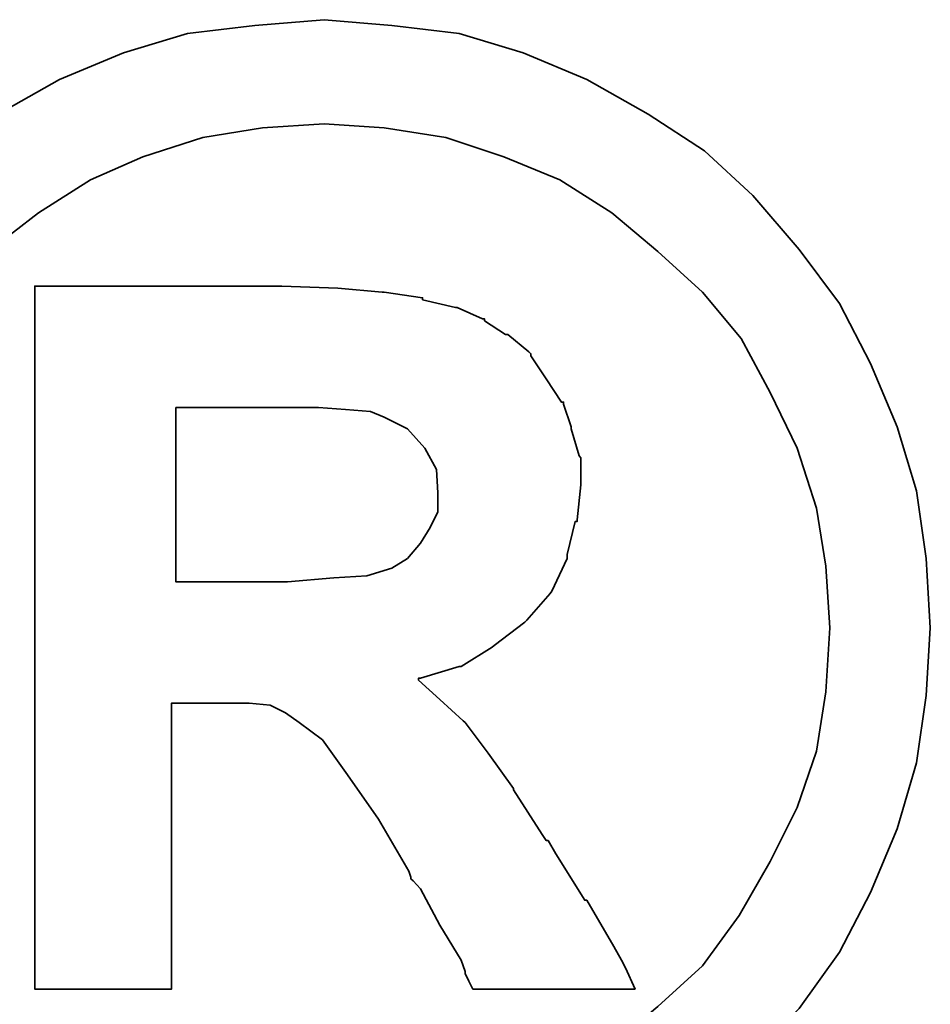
# Model space of a CAD drawing. Header units: millimetres. Extents: x -69 to 194, y -78 to 100.
# Tile 14 of 42: x 117.928 to 118.243, y 3.3 to 3.639. Entities that reach past the tile are written whole.
import ezdxf

# ---------------------------------------------------------------- set-up
doc = ezdxf.new("R2010")
doc.units = ezdxf.units.MM
doc.layers.add('DIM', color=4, linetype='Continuous')
doc.layers.add('layer 1', color=7, linetype='Continuous')

# ---------------------------------------------------------------- blocks, each defined once
blk = doc.blocks.new('TBI MOTION logo(完整正式版)')
at = {"layer": 'layer 1', "color": 22, "lineweight": 35}
for points, knots in [([(-91.89366, 20.43624), (-91.89366, 20.43624), (-91.91351, 20.77862), (-91.91351, 20.77862), (-91.91351, 20.77862), (-91.91351, 20.77862), (-91.96114, 21.11206), (-91.96114, 21.11206), (-91.96114, 21.11206), (-91.96114, 21.11206), (-92.05641, 21.42764), (-92.05641, 21.42764), (-92.05641, 21.42764), (-92.05641, 21.42764), (-92.18939, 21.74124), (-92.18939, 21.74124), (-92.18939, 21.74124), (-92.18939, 21.74124), (-92.34222, 22.03697), (-92.34222, 22.03697), (-92.34222, 22.03697), (-92.34222, 22.03697), (-92.5407, 22.30294), (-92.5407, 22.30294), (-92.5407, 22.30294), (-92.5407, 22.30294), (-92.76895, 22.5689), (-92.76895, 22.5689), (-92.76895, 22.5689), (-92.76895, 22.5689), (-93.00713, 22.78921), (-93.00713, 22.78921), (-93.00713, 22.78921), (-93.00713, 22.78921), (-93.285, 22.96982), (-93.285, 22.96982), (-93.285, 22.96982), (-93.285, 22.96982), (-93.58867, 23.14051), (-93.58867, 23.14051), (-93.58867, 23.14051), (-93.58867, 23.14051), (-93.90227, 23.2735), (-93.90227, 23.2735), (-93.90227, 23.2735), (-93.90227, 23.2735), (-94.21785, 23.36877), (-94.21785, 23.36877), (-94.21785, 23.36877), (-94.21785, 23.36877), (-94.55129, 23.40846), (-94.55129, 23.40846), (-94.55129, 23.40846), (-94.55129, 23.40846), (-94.88474, 23.43625), (-94.88474, 23.43625), (-94.88474, 23.43625), (-94.88474, 23.43625), (-95.22612, 23.40846), (-95.22612, 23.40846), (-95.22612, 23.40846), (-95.22612, 23.40846), (-95.55956, 23.36877), (-95.55956, 23.36877), (-95.55956, 23.36877), (-95.55956, 23.36877), (-95.87515, 23.2735), (-95.87515, 23.2735), (-95.87515, 23.2735), (-95.87515, 23.2735), (-96.18973, 23.14051), (-96.18973, 23.14051), (-96.18973, 23.14051), (-96.18973, 23.14051), (-96.4944, 22.96982), (-96.4944, 22.96982), (-96.4944, 22.96982), (-96.4944, 22.96982), (-96.77028, 22.78921), (-96.77028, 22.78921), (-96.77028, 22.78921), (-96.77028, 22.78921), (-97.00846, 22.5689), (-97.00846, 22.5689), (-97.00846, 22.5689), (-97.00846, 22.5689), (-97.23671, 22.30294), (-97.23671, 22.30294), (-97.23671, 22.30294), (-97.23671, 22.30294), (-97.43618, 22.03697), (-97.43618, 22.03697), (-97.43618, 22.03697), (-97.43618, 22.03697), (-97.58901, 21.74124), (-97.58901, 21.74124), (-97.58901, 21.74124), (-97.58901, 21.74124), (-97.72298, 21.42764), (-97.72298, 21.42764), (-97.72298, 21.42764), (-97.72298, 21.42764), (-97.81825, 21.11206), (-97.81825, 21.11206), (-97.81825, 21.11206), (-97.81825, 21.11206), (-97.86589, 20.77862), (-97.86589, 20.77862), (-97.86589, 20.77862), (-97.86589, 20.77862), (-97.88375, 20.43624), (-97.88375, 20.43624), (-97.88375, 20.43624), (-97.88375, 20.43624), (-97.86589, 20.1028), (-97.86589, 20.1028), (-97.86589, 20.1028), (-97.86589, 20.1028), (-97.81825, 19.77035), (-97.81825, 19.77035), (-97.81825, 19.77035), (-97.81825, 19.77035), (-97.72298, 19.44583), (-97.72298, 19.44583), (-97.72298, 19.44583), (-97.72298, 19.44583), (-97.58901, 19.13224), (-97.58901, 19.13224), (-97.58901, 19.13224), (-97.58901, 19.13224), (-97.43618, 18.83749), (-97.43618, 18.83749), (-97.43618, 18.83749), (-97.43618, 18.83749), (-97.23671, 18.55963), (-97.23671, 18.55963), (-97.23671, 18.55963), (-97.23671, 18.55963), (-97.00846, 18.32145), (-97.00846, 18.32145), (-97.00846, 18.32145), (-97.00846, 18.32145), (-96.77028, 18.0932), (-96.77028, 18.0932), (-96.77028, 18.0932), (-96.77028, 18.0932), (-96.4944, 17.88381), (-96.4944, 17.88381), (-96.4944, 17.88381), (-96.4944, 17.88381), (-96.18973, 17.72205), (-96.18973, 17.72205), (-96.18973, 17.72205), (-96.18973, 17.72205), (-95.87515, 17.58906), (-95.87515, 17.58906), (-95.87515, 17.58906), (-95.87515, 17.58906), (-95.55956, 17.4938), (-95.55956, 17.4938), (-95.55956, 17.4938), (-95.55956, 17.4938), (-95.22612, 17.44616), (-95.22612, 17.44616), (-95.22612, 17.44616), (-95.22612, 17.44616), (-94.88474, 17.42631), (-94.88474, 17.42631), (-94.88474, 17.42631), (-94.88474, 17.42631), (-94.55129, 17.44616), (-94.55129, 17.44616), (-94.55129, 17.44616), (-94.55129, 17.44616), (-94.21785, 17.4938), (-94.21785, 17.4938), (-94.21785, 17.4938), (-94.21785, 17.4938), (-93.90227, 17.58906), (-93.90227, 17.58906), (-93.90227, 17.58906), (-93.90227, 17.58906), (-93.58867, 17.72205), (-93.58867, 17.72205), (-93.58867, 17.72205), (-93.58867, 17.72205), (-93.285, 17.88381), (-93.285, 17.88381), (-93.285, 17.88381), (-93.285, 17.88381), (-93.00713, 18.0932), (-93.00713, 18.0932), (-93.00713, 18.0932), (-93.00713, 18.0932), (-92.76895, 18.32145), (-92.76895, 18.32145), (-92.76895, 18.32145), (-92.76895, 18.32145), (-92.5407, 18.55963), (-92.5407, 18.55963), (-92.5407, 18.55963), (-92.5407, 18.55963), (-92.34222, 18.83749), (-92.34222, 18.83749), (-92.34222, 18.83749), (-92.34222, 18.83749), (-92.18939, 19.13224), (-92.18939, 19.13224), (-92.18939, 19.13224), (-92.18939, 19.13224), (-92.05641, 19.44583), (-92.05641, 19.44583), (-92.05641, 19.44583), (-92.05641, 19.44583), (-91.96114, 19.77035), (-91.96114, 19.77035), (-91.96114, 19.77035), (-91.96114, 19.77035), (-91.91351, 20.1028), (-91.91351, 20.1028), (-91.91351, 20.1028), (-91.91351, 20.1028), (-91.89366, 20.43624), (-91.89366, 20.43624)], [0, 0, 0, 0, 0.0178571, 0.0178571, 0.0178571, 0.0178571, 0.0357143, 0.0357143, 0.0357143, 0.0357143, 0.0535714, 0.0535714, 0.0535714, 0.0535714, 0.0714286, 0.0714286, 0.0714286, 0.0714286, 0.0892857, 0.0892857, 0.0892857, 0.0892857, 0.1071429, 0.1071429, 0.1071429, 0.1071429, 0.125, 0.125, 0.125, 0.125, 0.1428571, 0.1428571, 0.1428571, 0.1428571, 0.1607143, 0.1607143, 0.1607143, 0.1607143, 0.1785714, 0.1785714, 0.1785714, 0.1785714, 0.1964286, 0.1964286, 0.1964286, 0.1964286, 0.2142857, 0.2142857, 0.2142857, 0.2142857, 0.2321429, 0.2321429, 0.2321429, 0.2321429, 0.25, 0.25, 0.25, 0.25, 0.2678571, 0.2678571, 0.2678571, 0.2678571, 0.2857143, 0.2857143, 0.2857143, 0.2857143, 0.3035714, 0.3035714, 0.3035714, 0.3035714, 0.3214286, 0.3214286, 0.3214286, 0.3214286, 0.3392857, 0.3392857, 0.3392857, 0.3392857, 0.3571429, 0.3571429, 0.3571429, 0.3571429, 0.375, 0.375, 0.375, 0.375, 0.3928571, 0.3928571, 0.3928571, 0.3928571, 0.4107143, 0.4107143, 0.4107143, 0.4107143, 0.4285714, 0.4285714, 0.4285714, 0.4285714, 0.4464286, 0.4464286, 0.4464286, 0.4464286, 0.4642857, 0.4642857, 0.4642857, 0.4642857, 0.4821429, 0.4821429, 0.4821429, 0.4821429, 0.5, 0.5, 0.5, 0.5, 0.5178571, 0.5178571, 0.5178571, 0.5178571, 0.5357143, 0.5357143, 0.5357143, 0.5357143, 0.5535714, 0.5535714, 0.5535714, 0.5535714, 0.5714286, 0.5714286, 0.5714286, 0.5714286, 0.5892857, 0.5892857, 0.5892857, 0.5892857, 0.6071429, 0.6071429, 0.6071429, 0.6071429, 0.625, 0.625, 0.625, 0.625, 0.6428571, 0.6428571, 0.6428571, 0.6428571, 0.6607143, 0.6607143, 0.6607143, 0.6607143, 0.6785714, 0.6785714, 0.6785714, 0.6785714, 0.6964286, 0.6964286, 0.6964286, 0.6964286, 0.7142857, 0.7142857, 0.7142857, 0.7142857, 0.7321429, 0.7321429, 0.7321429, 0.7321429, 0.75, 0.75, 0.75, 0.75, 0.7678571, 0.7678571, 0.7678571, 0.7678571, 0.7857143, 0.7857143, 0.7857143, 0.7857143, 0.8035714, 0.8035714, 0.8035714, 0.8035714, 0.8214286, 0.8214286, 0.8214286, 0.8214286, 0.8392857, 0.8392857, 0.8392857, 0.8392857, 0.8571429, 0.8571429, 0.8571429, 0.8571429, 0.875, 0.875, 0.875, 0.875, 0.8928571, 0.8928571, 0.8928571, 0.8928571, 0.9107143, 0.9107143, 0.9107143, 0.9107143, 0.9285714, 0.9285714, 0.9285714, 0.9285714, 0.9464286, 0.9464286, 0.9464286, 0.9464286, 0.9642857, 0.9642857, 0.9642857, 0.9642857, 0.9821429, 0.9821429, 0.9821429, 0.9821429, 1, 1, 1, 1]), ([(-92.38986, 20.43624), (-92.38986, 20.43624), (-92.40871, 20.74091), (-92.40871, 20.74091), (-92.40871, 20.74091), (-92.40871, 20.74091), (-92.45536, 21.02672), (-92.45536, 21.02672), (-92.45536, 21.02672), (-92.45536, 21.02672), (-92.55063, 21.32245), (-92.55063, 21.32245), (-92.55063, 21.32245), (-92.55063, 21.32245), (-92.68361, 21.59833), (-92.68361, 21.59833), (-92.68361, 21.59833), (-92.68361, 21.59833), (-92.82651, 21.86429), (-92.82651, 21.86429), (-92.82651, 21.86429), (-92.82651, 21.86429), (-93.01705, 22.09255), (-93.01705, 22.09255), (-93.01705, 22.09255), (-93.01705, 22.09255), (-93.23736, 22.29301), (-93.23736, 22.29301), (-93.23736, 22.29301), (-93.23736, 22.29301), (-93.46561, 22.48355), (-93.46561, 22.48355), (-93.46561, 22.48355), (-93.46561, 22.48355), (-93.72165, 22.6463), (-93.72165, 22.6463), (-93.72165, 22.6463), (-93.72165, 22.6463), (-93.99754, 22.75944), (-93.99754, 22.75944), (-93.99754, 22.75944), (-93.99754, 22.75944), (-94.28335, 22.85471), (-94.28335, 22.85471), (-94.28335, 22.85471), (-94.28335, 22.85471), (-94.589, 22.90234), (-94.589, 22.90234), (-94.589, 22.90234), (-94.589, 22.90234), (-94.88474, 22.92219), (-94.88474, 22.92219), (-94.88474, 22.92219), (-94.88474, 22.92219), (-95.1894, 22.90234), (-95.1894, 22.90234), (-95.1894, 22.90234), (-95.1894, 22.90234), (-95.48315, 22.85471), (-95.48315, 22.85471), (-95.48315, 22.85471), (-95.48315, 22.85471), (-95.77988, 22.75944), (-95.77988, 22.75944), (-95.77988, 22.75944), (-95.77988, 22.75944), (-96.03691, 22.6463), (-96.03691, 22.6463), (-96.03691, 22.6463), (-96.03691, 22.6463), (-96.29394, 22.48355), (-96.29394, 22.48355), (-96.29394, 22.48355), (-96.29394, 22.48355), (-96.54203, 22.29301), (-96.54203, 22.29301), (-96.54203, 22.29301), (-96.54203, 22.29301), (-96.75937, 22.09255), (-96.75937, 22.09255), (-96.75937, 22.09255), (-96.75937, 22.09255), (-96.9509, 21.86429), (-96.9509, 21.86429), (-96.9509, 21.86429), (-96.9509, 21.86429), (-97.0938, 21.59833), (-97.0938, 21.59833), (-97.0938, 21.59833), (-97.0938, 21.59833), (-97.21686, 21.32245), (-97.21686, 21.32245), (-97.21686, 21.32245), (-97.21686, 21.32245), (-97.32206, 21.02672), (-97.32206, 21.02672), (-97.32206, 21.02672), (-97.32206, 21.02672), (-97.36076, 20.74091), (-97.36076, 20.74091), (-97.36076, 20.74091), (-97.36076, 20.74091), (-97.37961, 20.43624), (-97.37961, 20.43624), (-97.37961, 20.43624), (-97.37961, 20.43624), (-97.36076, 20.12165), (-97.36076, 20.12165), (-97.36076, 20.12165), (-97.36076, 20.12165), (-97.32206, 19.82791), (-97.32206, 19.82791), (-97.32206, 19.82791), (-97.32206, 19.82791), (-97.21686, 19.55102), (-97.21686, 19.55102), (-97.21686, 19.55102), (-97.21686, 19.55102), (-97.0938, 19.28407), (-97.0938, 19.28407), (-97.0938, 19.28407), (-97.0938, 19.28407), (-96.94098, 19.01811), (-96.94098, 19.01811), (-96.94098, 19.01811), (-96.94098, 19.01811), (-96.75937, 18.77001), (-96.75937, 18.77001), (-96.75937, 18.77001), (-96.75937, 18.77001), (-96.54203, 18.56955), (-96.54203, 18.56955), (-96.54203, 18.56955), (-96.54203, 18.56955), (-96.29394, 18.37901), (-96.29394, 18.37901), (-96.29394, 18.37901), (-96.29394, 18.37901), (-96.03691, 18.21725), (-96.03691, 18.21725), (-96.03691, 18.21725), (-96.03691, 18.21725), (-95.77988, 18.10412), (-95.77988, 18.10412), (-95.77988, 18.10412), (-95.77988, 18.10412), (-95.48315, 18.00786), (-95.48315, 18.00786), (-95.48315, 18.00786), (-95.48315, 18.00786), (-95.1894, 17.96022), (-95.1894, 17.96022), (-95.1894, 17.96022), (-95.1894, 17.96022), (-94.88474, 17.94137), (-94.88474, 17.94137), (-94.88474, 17.94137), (-94.88474, 17.94137), (-94.589, 17.96022), (-94.589, 17.96022), (-94.589, 17.96022), (-94.589, 17.96022), (-94.28335, 18.00786), (-94.28335, 18.00786), (-94.28335, 18.00786), (-94.28335, 18.00786), (-93.99754, 18.10412), (-93.99754, 18.10412), (-93.99754, 18.10412), (-93.99754, 18.10412), (-93.72165, 18.21725), (-93.72165, 18.21725), (-93.72165, 18.21725), (-93.72165, 18.21725), (-93.46561, 18.37901), (-93.46561, 18.37901), (-93.46561, 18.37901), (-93.46561, 18.37901), (-93.23736, 18.56955), (-93.23736, 18.56955), (-93.23736, 18.56955), (-93.23736, 18.56955), (-93.01705, 18.77001), (-93.01705, 18.77001), (-93.01705, 18.77001), (-93.01705, 18.77001), (-92.83644, 19.01811), (-92.83644, 19.01811), (-92.83644, 19.01811), (-92.83644, 19.01811), (-92.68361, 19.28407), (-92.68361, 19.28407), (-92.68361, 19.28407), (-92.68361, 19.28407), (-92.55063, 19.55102), (-92.55063, 19.55102), (-92.55063, 19.55102), (-92.55063, 19.55102), (-92.45536, 19.82791), (-92.45536, 19.82791), (-92.45536, 19.82791), (-92.45536, 19.82791), (-92.40871, 20.12165), (-92.40871, 20.12165), (-92.40871, 20.12165), (-92.40871, 20.12165), (-92.38986, 20.43624), (-92.38986, 20.43624)], [0, 0, 0, 0, 0.0192308, 0.0192308, 0.0192308, 0.0192308, 0.0384615, 0.0384615, 0.0384615, 0.0384615, 0.0576923, 0.0576923, 0.0576923, 0.0576923, 0.0769231, 0.0769231, 0.0769231, 0.0769231, 0.0961538, 0.0961538, 0.0961538, 0.0961538, 0.1153846, 0.1153846, 0.1153846, 0.1153846, 0.1346154, 0.1346154, 0.1346154, 0.1346154, 0.1538462, 0.1538462, 0.1538462, 0.1538462, 0.1730769, 0.1730769, 0.1730769, 0.1730769, 0.1923077, 0.1923077, 0.1923077, 0.1923077, 0.2115385, 0.2115385, 0.2115385, 0.2115385, 0.2307692, 0.2307692, 0.2307692, 0.2307692, 0.25, 0.25, 0.25, 0.25, 0.2692308, 0.2692308, 0.2692308, 0.2692308, 0.2884615, 0.2884615, 0.2884615, 0.2884615, 0.3076923, 0.3076923, 0.3076923, 0.3076923, 0.3269231, 0.3269231, 0.3269231, 0.3269231, 0.3461538, 0.3461538, 0.3461538, 0.3461538, 0.3653846, 0.3653846, 0.3653846, 0.3653846, 0.3846154, 0.3846154, 0.3846154, 0.3846154, 0.4038462, 0.4038462, 0.4038462, 0.4038462, 0.4230769, 0.4230769, 0.4230769, 0.4230769, 0.4423077, 0.4423077, 0.4423077, 0.4423077, 0.4615385, 0.4615385, 0.4615385, 0.4615385, 0.4807692, 0.4807692, 0.4807692, 0.4807692, 0.5, 0.5, 0.5, 0.5, 0.5192308, 0.5192308, 0.5192308, 0.5192308, 0.5384615, 0.5384615, 0.5384615, 0.5384615, 0.5576923, 0.5576923, 0.5576923, 0.5576923, 0.5769231, 0.5769231, 0.5769231, 0.5769231, 0.5961538, 0.5961538, 0.5961538, 0.5961538, 0.6153846, 0.6153846, 0.6153846, 0.6153846, 0.6346154, 0.6346154, 0.6346154, 0.6346154, 0.6538462, 0.6538462, 0.6538462, 0.6538462, 0.6730769, 0.6730769, 0.6730769, 0.6730769, 0.6923077, 0.6923077, 0.6923077, 0.6923077, 0.7115385, 0.7115385, 0.7115385, 0.7115385, 0.7307692, 0.7307692, 0.7307692, 0.7307692, 0.75, 0.75, 0.75, 0.75, 0.7692308, 0.7692308, 0.7692308, 0.7692308, 0.7884615, 0.7884615, 0.7884615, 0.7884615, 0.8076923, 0.8076923, 0.8076923, 0.8076923, 0.8269231, 0.8269231, 0.8269231, 0.8269231, 0.8461538, 0.8461538, 0.8461538, 0.8461538, 0.8653846, 0.8653846, 0.8653846, 0.8653846, 0.8846154, 0.8846154, 0.8846154, 0.8846154, 0.9038462, 0.9038462, 0.9038462, 0.9038462, 0.9230769, 0.9230769, 0.9230769, 0.9230769, 0.9423077, 0.9423077, 0.9423077, 0.9423077, 0.9615385, 0.9615385, 0.9615385, 0.9615385, 0.9807692, 0.9807692, 0.9807692, 0.9807692, 1, 1, 1, 1]), ([(-96.31279, 18.7323), (-96.31279, 18.7323), (-96.31279, 18.77001), (-96.31279, 18.77001), (-96.31279, 18.77001), (-96.31279, 18.77001), (-96.31279, 18.87422), (-96.31279, 18.87422), (-96.31279, 18.87422), (-96.31279, 18.87422), (-96.31279, 19.04689), (-96.31279, 19.04689), (-96.31279, 19.04689), (-96.31279, 19.04689), (-96.31279, 19.25529), (-96.31279, 19.25529), (-96.31279, 19.25529), (-96.31279, 19.25529), (-96.31279, 19.5024), (-96.31279, 19.5024), (-96.31279, 19.5024), (-96.31279, 19.5024), (-96.31279, 19.77035), (-96.31279, 19.77035), (-96.31279, 19.77035), (-96.31279, 19.77035), (-96.31279, 20.37868), (-96.31279, 20.37868), (-96.31279, 20.37868), (-96.31279, 20.37868), (-96.31279, 20.98801), (-96.31279, 20.98801), (-96.31279, 20.98801), (-96.31279, 20.98801), (-96.31279, 21.27482), (-96.31279, 21.27482), (-96.31279, 21.27482), (-96.31279, 21.27482), (-96.31279, 21.52291), (-96.31279, 21.52291), (-96.31279, 21.52291), (-96.31279, 21.52291), (-96.31279, 21.75017), (-96.31279, 21.75017), (-96.31279, 21.75017), (-96.31279, 21.75017), (-96.31279, 21.90399), (-96.31279, 21.90399), (-96.31279, 21.90399), (-96.31279, 21.90399), (-96.31279, 22.0072), (-96.31279, 22.0072), (-96.31279, 22.0072), (-96.31279, 22.0072), (-96.31279, 22.04689), (-96.31279, 22.04689), (-96.31279, 22.04689), (-96.31279, 22.04689), (-96.31279, 22.12232), (-96.31279, 22.12232), (-96.31279, 22.12232), (-96.31279, 22.12232), (-96.2463, 22.12232), (-96.2463, 22.12232), (-96.2463, 22.12232), (-96.2463, 22.12232), (-96.22645, 22.12232), (-96.22645, 22.12232), (-96.22645, 22.12232), (-96.22645, 22.12232), (-96.18973, 22.12232), (-96.18973, 22.12232), (-96.18973, 22.12232), (-96.18973, 22.12232), (-96.05576, 22.12232), (-96.05576, 22.12232), (-96.05576, 22.12232), (-96.05576, 22.12232), (-95.87515, 22.12232), (-95.87515, 22.12232), (-95.87515, 22.12232), (-95.87515, 22.12232), (-95.66476, 22.12232), (-95.66476, 22.12232), (-95.66476, 22.12232), (-95.66476, 22.12232), (-95.44643, 22.12232), (-95.44643, 22.12232), (-95.44643, 22.12232), (-95.44643, 22.12232), (-95.27375, 22.12232), (-95.27375, 22.12232), (-95.27375, 22.12232), (-95.27375, 22.12232), (-95.15963, 22.12232), (-95.15963, 22.12232), (-95.15963, 22.12232), (-95.15963, 22.12232), (-95.12291, 22.12232), (-95.12291, 22.12232), (-95.12291, 22.12232), (-95.12291, 22.12232), (-95.10306, 22.12232), (-95.10306, 22.12232), (-95.10306, 22.12232), (-95.10306, 22.12232), (-95.09314, 22.12232), (-95.09314, 22.12232), (-95.09314, 22.12232), (-95.09314, 22.12232), (-94.81725, 22.1124), (-94.81725, 22.1124), (-94.81725, 22.1124), (-94.81725, 22.1124), (-94.59893, 22.09255), (-94.59893, 22.09255), (-94.59893, 22.09255), (-94.59893, 22.09255), (-94.589, 22.09255), (-94.589, 22.09255), (-94.589, 22.09255), (-94.589, 22.09255), (-94.39846, 22.06476), (-94.39846, 22.06476), (-94.39846, 22.06476), (-94.39846, 22.06476), (-94.39846, 22.05483), (-94.39846, 22.05483), (-94.39846, 22.05483), (-94.39846, 22.05483), (-94.23571, 22.01713), (-94.23571, 22.01713), (-94.23571, 22.01713), (-94.23571, 22.01713), (-94.22777, 22.01713), (-94.22777, 22.01713), (-94.22777, 22.01713), (-94.22777, 22.01713), (-94.10273, 21.96056), (-94.10273, 21.96056), (-94.10273, 21.96056), (-94.10273, 21.96056), (-94.09281, 21.96056), (-94.09281, 21.96056), (-94.09281, 21.96056), (-94.09281, 21.96056), (-94.09281, 21.95162), (-94.09281, 21.95162), (-94.09281, 21.95162), (-94.09281, 21.95162), (-93.9896, 21.88415), (-93.9896, 21.88415), (-93.9896, 21.88415), (-93.9896, 21.88415), (-93.97868, 21.88415), (-93.97868, 21.88415), (-93.97868, 21.88415), (-93.97868, 21.88415), (-93.87448, 21.79781), (-93.87448, 21.79781), (-93.87448, 21.79781), (-93.87448, 21.79781), (-93.86456, 21.78888), (-93.86456, 21.78888), (-93.86456, 21.78888), (-93.86456, 21.78888), (-93.86456, 21.77895), (-93.86456, 21.77895), (-93.86456, 21.77895), (-93.86456, 21.77895), (-93.78913, 21.66483), (-93.78913, 21.66483), (-93.78913, 21.66483), (-93.78913, 21.66483), (-93.71371, 21.5507), (-93.71371, 21.5507), (-93.71371, 21.5507), (-93.71371, 21.5507), (-93.7028, 21.5507), (-93.7028, 21.5507), (-93.7028, 21.5507), (-93.7028, 21.5507), (-93.7028, 21.54078), (-93.7028, 21.54078), (-93.7028, 21.54078), (-93.7028, 21.54078), (-93.66608, 21.42764), (-93.66608, 21.42764), (-93.66608, 21.42764), (-93.66608, 21.42764), (-93.66608, 21.41772), (-93.66608, 21.41772), (-93.66608, 21.41772), (-93.66608, 21.41772), (-93.62638, 21.28474), (-93.62638, 21.28474), (-93.62638, 21.28474), (-93.62638, 21.28474), (-93.61844, 21.27482), (-93.61844, 21.27482), (-93.61844, 21.27482), (-93.61844, 21.27482), (-93.61844, 21.14977), (-93.61844, 21.14977), (-93.61844, 21.14977), (-93.61844, 21.14977), (-93.61844, 21.14183), (-93.61844, 21.14183), (-93.61844, 21.14183), (-93.61844, 21.14183), (-93.6363, 20.96915), (-93.6363, 20.96915), (-93.6363, 20.96915), (-93.6363, 20.96915), (-93.6363, 20.96122), (-93.6363, 20.96122), (-93.6363, 20.96122), (-93.6363, 20.96122), (-93.64623, 20.96122), (-93.64623, 20.96122), (-93.64623, 20.96122), (-93.64623, 20.96122), (-93.68493, 20.79847), (-93.68493, 20.79847), (-93.68493, 20.79847), (-93.68493, 20.79847), (-93.68493, 20.78854), (-93.68493, 20.78854), (-93.68493, 20.78854), (-93.68493, 20.78854), (-93.68493, 20.77862), (-93.68493, 20.77862), (-93.68493, 20.77862), (-93.68493, 20.77862), (-93.76135, 20.61785), (-93.76135, 20.61785), (-93.76135, 20.61785), (-93.76135, 20.61785), (-93.76929, 20.60693), (-93.76929, 20.60693), (-93.76929, 20.60693), (-93.76929, 20.60693), (-93.8844, 20.47495), (-93.8844, 20.47495), (-93.8844, 20.47495), (-93.8844, 20.47495), (-93.89433, 20.46502), (-93.89433, 20.46502), (-93.89433, 20.46502), (-93.89433, 20.46502), (-94.04517, 20.34991), (-94.04517, 20.34991), (-94.04517, 20.34991), (-94.04517, 20.34991), (-94.05509, 20.34197), (-94.05509, 20.34197), (-94.05509, 20.34197), (-94.05509, 20.34197), (-94.20792, 20.2467), (-94.20792, 20.2467), (-94.20792, 20.2467), (-94.20792, 20.2467), (-94.21785, 20.2467), (-94.21785, 20.2467), (-94.21785, 20.2467), (-94.21785, 20.2467), (-94.40839, 20.18913), (-94.40839, 20.18913), (-94.40839, 20.18913), (-94.40839, 20.18913), (-94.41831, 20.18913), (-94.41831, 20.18913), (-94.41831, 20.18913), (-94.41831, 20.18913), (-94.41831, 20.17921), (-94.41831, 20.17921), (-94.41831, 20.17921), (-94.41831, 20.17921), (-94.31312, 20.08394), (-94.31312, 20.08394), (-94.31312, 20.08394), (-94.31312, 20.08394), (-94.198, 19.97875), (-94.198, 19.97875), (-94.198, 19.97875), (-94.198, 19.97875), (-94.18907, 19.97081), (-94.18907, 19.97081), (-94.18907, 19.97081), (-94.18907, 19.97081), (-94.07494, 19.81798), (-94.07494, 19.81798), (-94.07494, 19.81798), (-94.07494, 19.81798), (-93.9499, 19.6453), (-93.9499, 19.6453), (-93.9499, 19.6453), (-93.9499, 19.6453), (-93.9499, 19.63736), (-93.9499, 19.63736), (-93.9499, 19.63736), (-93.9499, 19.63736), (-93.80799, 19.41705), (-93.80799, 19.41705), (-93.80799, 19.41705), (-93.80799, 19.41705), (-93.78913, 19.38828), (-93.78913, 19.38828), (-93.78913, 19.38828), (-93.78913, 19.38828), (-93.77921, 19.38828), (-93.77921, 19.38828), (-93.77921, 19.38828), (-93.77921, 19.38828), (-93.7415, 19.32178), (-93.7415, 19.32178), (-93.7415, 19.32178), (-93.7415, 19.32178), (-93.59859, 19.09353), (-93.59859, 19.09353), (-93.59859, 19.09353), (-93.59859, 19.09353), (-93.58867, 19.09353), (-93.58867, 19.09353), (-93.58867, 19.09353), (-93.58867, 19.09353), (-93.45569, 18.86528), (-93.45569, 18.86528), (-93.45569, 18.86528), (-93.45569, 18.86528), (-93.41798, 18.7978), (-93.41798, 18.7978), (-93.41798, 18.7978), (-93.41798, 18.7978), (-93.39813, 18.76009), (-93.39813, 18.76009), (-93.39813, 18.76009), (-93.39813, 18.76009), (-93.3505, 18.6549), (-93.3505, 18.6549), (-93.3505, 18.6549), (-93.3505, 18.6549), (-93.45569, 18.6549), (-93.45569, 18.6549), (-93.45569, 18.6549), (-93.45569, 18.6549), (-93.47454, 18.6549), (-93.47454, 18.6549), (-93.47454, 18.6549), (-93.47454, 18.6549), (-93.56088, 18.6549), (-93.56088, 18.6549), (-93.56088, 18.6549), (-93.56088, 18.6549), (-93.78913, 18.6549), (-93.78913, 18.6549), (-93.78913, 18.6549), (-93.78913, 18.6549), (-94.01738, 18.6549), (-94.01738, 18.6549), (-94.01738, 18.6549), (-94.01738, 18.6549), (-94.09281, 18.6549), (-94.09281, 18.6549), (-94.09281, 18.6549), (-94.09281, 18.6549), (-94.11265, 18.6549), (-94.11265, 18.6549), (-94.11265, 18.6549), (-94.11265, 18.6549), (-94.15036, 18.6549), (-94.15036, 18.6549), (-94.15036, 18.6549), (-94.15036, 18.6549), (-94.17021, 18.69459), (-94.17021, 18.69459), (-94.17021, 18.69459), (-94.17021, 18.69459), (-94.18907, 18.7323), (-94.18907, 18.7323), (-94.18907, 18.7323), (-94.18907, 18.7323), (-94.18907, 18.74223), (-94.18907, 18.74223), (-94.18907, 18.74223), (-94.18907, 18.74223), (-94.20792, 18.7978), (-94.20792, 18.7978), (-94.20792, 18.7978), (-94.20792, 18.7978), (-94.31312, 18.97048), (-94.31312, 18.97048), (-94.31312, 18.97048), (-94.31312, 18.97048), (-94.40839, 19.1501), (-94.40839, 19.1501), (-94.40839, 19.1501), (-94.40839, 19.1501), (-94.4461, 19.1888), (-94.4461, 19.1888), (-94.4461, 19.1888), (-94.4461, 19.1888), (-94.45602, 19.19873), (-94.45602, 19.19873), (-94.45602, 19.19873), (-94.45602, 19.19873), (-94.45602, 19.20766), (-94.45602, 19.20766), (-94.45602, 19.20766), (-94.45602, 19.20766), (-94.46595, 19.23644), (-94.46595, 19.23644), (-94.46595, 19.23644), (-94.46595, 19.23644), (-94.61679, 19.49347), (-94.61679, 19.49347), (-94.61679, 19.49347), (-94.61679, 19.49347), (-94.76962, 19.7118), (-94.76962, 19.7118), (-94.76962, 19.7118), (-94.76962, 19.7118), (-94.89268, 19.88447), (-94.89268, 19.88447), (-94.89268, 19.88447), (-94.89268, 19.88447), (-95.00779, 19.97081), (-95.00779, 19.97081), (-95.00779, 19.97081), (-95.00779, 19.97081), (-95.07528, 20.01845), (-95.07528, 20.01845), (-95.07528, 20.01845), (-95.07528, 20.01845), (-95.1507, 20.05616), (-95.1507, 20.05616), (-95.1507, 20.05616), (-95.1507, 20.05616), (-95.2549, 20.06608), (-95.2549, 20.06608), (-95.2549, 20.06608), (-95.2549, 20.06608), (-95.38887, 20.06608), (-95.38887, 20.06608), (-95.38887, 20.06608), (-95.38887, 20.06608), (-95.40872, 20.06608), (-95.40872, 20.06608), (-95.40872, 20.06608), (-95.40872, 20.06608), (-95.42658, 20.06608), (-95.42658, 20.06608), (-95.42658, 20.06608), (-95.42658, 20.06608), (-95.5417, 20.06608), (-95.5417, 20.06608), (-95.5417, 20.06608), (-95.5417, 20.06608), (-95.63697, 20.06608), (-95.63697, 20.06608), (-95.63697, 20.06608), (-95.63697, 20.06608), (-95.63697, 19.99761), (-95.63697, 19.99761), (-95.63697, 19.99761), (-95.63697, 19.99761), (-95.63697, 19.92318), (-95.63697, 19.92318), (-95.63697, 19.92318), (-95.63697, 19.92318), (-95.63697, 19.69294), (-95.63697, 19.69294), (-95.63697, 19.69294), (-95.63697, 19.69294), (-95.63697, 19.44583), (-95.63697, 19.44583), (-95.63697, 19.44583), (-95.63697, 19.44583), (-95.63697, 19.17888), (-95.63697, 19.17888), (-95.63697, 19.17888), (-95.63697, 19.17888), (-95.63697, 18.96055), (-95.63697, 18.96055), (-95.63697, 18.96055), (-95.63697, 18.96055), (-95.63697, 18.87422), (-95.63697, 18.87422), (-95.63697, 18.87422), (-95.63697, 18.87422), (-95.63697, 18.80773), (-95.63697, 18.80773), (-95.63697, 18.80773), (-95.63697, 18.80773), (-95.63697, 18.75017), (-95.63697, 18.75017), (-95.63697, 18.75017), (-95.63697, 18.75017), (-95.63697, 18.7323), (-95.63697, 18.7323), (-95.63697, 18.7323), (-95.63697, 18.7323), (-95.63697, 18.6549), (-95.63697, 18.6549), (-95.63697, 18.6549), (-95.63697, 18.6549), (-95.70247, 18.6549), (-95.70247, 18.6549), (-95.70247, 18.6549), (-95.70247, 18.6549), (-95.72232, 18.6549), (-95.72232, 18.6549), (-95.72232, 18.6549), (-95.72232, 18.6549), (-95.77988, 18.6549), (-95.77988, 18.6549), (-95.77988, 18.6549), (-95.77988, 18.6549), (-95.97835, 18.6549), (-95.97835, 18.6549), (-95.97835, 18.6549), (-95.97835, 18.6549), (-96.15103, 18.6549), (-96.15103, 18.6549), (-96.15103, 18.6549), (-96.15103, 18.6549), (-96.2076, 18.6549), (-96.2076, 18.6549), (-96.2076, 18.6549), (-96.2076, 18.6549), (-96.2463, 18.6549), (-96.2463, 18.6549), (-96.2463, 18.6549), (-96.2463, 18.6549), (-96.31279, 18.6549), (-96.31279, 18.6549), (-96.31279, 18.6549), (-96.31279, 18.6549), (-96.31279, 18.7323), (-96.31279, 18.7323)], [0, 0, 0, 0, 0.0074074, 0.0074074, 0.0074074, 0.0074074, 0.0148148, 0.0148148, 0.0148148, 0.0148148, 0.0222222, 0.0222222, 0.0222222, 0.0222222, 0.0296296, 0.0296296, 0.0296296, 0.0296296, 0.037037, 0.037037, 0.037037, 0.037037, 0.0444444, 0.0444444, 0.0444444, 0.0444444, 0.0518519, 0.0518519, 0.0518519, 0.0518519, 0.0592593, 0.0592593, 0.0592593, 0.0592593, 0.0666667, 0.0666667, 0.0666667, 0.0666667, 0.0740741, 0.0740741, 0.0740741, 0.0740741, 0.0814815, 0.0814815, 0.0814815, 0.0814815, 0.0888889, 0.0888889, 0.0888889, 0.0888889, 0.0962963, 0.0962963, 0.0962963, 0.0962963, 0.1037037, 0.1037037, 0.1037037, 0.1037037, 0.1111111, 0.1111111, 0.1111111, 0.1111111, 0.1185185, 0.1185185, 0.1185185, 0.1185185, 0.1259259, 0.1259259, 0.1259259, 0.1259259, 0.1333333, 0.1333333, 0.1333333, 0.1333333, 0.1407407, 0.1407407, 0.1407407, 0.1407407, 0.1481481, 0.1481481, 0.1481481, 0.1481481, 0.1555556, 0.1555556, 0.1555556, 0.1555556, 0.162963, 0.162963, 0.162963, 0.162963, 0.1703704, 0.1703704, 0.1703704, 0.1703704, 0.1777778, 0.1777778, 0.1777778, 0.1777778, 0.1851852, 0.1851852, 0.1851852, 0.1851852, 0.1925926, 0.1925926, 0.1925926, 0.1925926, 0.2, 0.2, 0.2, 0.2, 0.2074074, 0.2074074, 0.2074074, 0.2074074, 0.2148148, 0.2148148, 0.2148148, 0.2148148, 0.2222222, 0.2222222, 0.2222222, 0.2222222, 0.2296296, 0.2296296, 0.2296296, 0.2296296, 0.237037, 0.237037, 0.237037, 0.237037, 0.2444444, 0.2444444, 0.2444444, 0.2444444, 0.2518519, 0.2518519, 0.2518519, 0.2518519, 0.2592593, 0.2592593, 0.2592593, 0.2592593, 0.2666667, 0.2666667, 0.2666667, 0.2666667, 0.2740741, 0.2740741, 0.2740741, 0.2740741, 0.2814815, 0.2814815, 0.2814815, 0.2814815, 0.2888889, 0.2888889, 0.2888889, 0.2888889, 0.2962963, 0.2962963, 0.2962963, 0.2962963, 0.3037037, 0.3037037, 0.3037037, 0.3037037, 0.3111111, 0.3111111, 0.3111111, 0.3111111, 0.3185185, 0.3185185, 0.3185185, 0.3185185, 0.3259259, 0.3259259, 0.3259259, 0.3259259, 0.3333333, 0.3333333, 0.3333333, 0.3333333, 0.3407407, 0.3407407, 0.3407407, 0.3407407, 0.3481481, 0.3481481, 0.3481481, 0.3481481, 0.3555556, 0.3555556, 0.3555556, 0.3555556, 0.362963, 0.362963, 0.362963, 0.362963, 0.3703704, 0.3703704, 0.3703704, 0.3703704, 0.3777778, 0.3777778, 0.3777778, 0.3777778, 0.3851852, 0.3851852, 0.3851852, 0.3851852, 0.3925926, 0.3925926, 0.3925926, 0.3925926, 0.4, 0.4, 0.4, 0.4, 0.4074074, 0.4074074, 0.4074074, 0.4074074, 0.4148148, 0.4148148, 0.4148148, 0.4148148, 0.4222222, 0.4222222, 0.4222222, 0.4222222, 0.4296296, 0.4296296, 0.4296296, 0.4296296, 0.437037, 0.437037, 0.437037, 0.437037, 0.4444444, 0.4444444, 0.4444444, 0.4444444, 0.4518519, 0.4518519, 0.4518519, 0.4518519, 0.4592593, 0.4592593, 0.4592593, 0.4592593, 0.4666667, 0.4666667, 0.4666667, 0.4666667, 0.4740741, 0.4740741, 0.4740741, 0.4740741, 0.4814815, 0.4814815, 0.4814815, 0.4814815, 0.4888889, 0.4888889, 0.4888889, 0.4888889, 0.4962963, 0.4962963, 0.4962963, 0.4962963, 0.5037037, 0.5037037, 0.5037037, 0.5037037, 0.5111111, 0.5111111, 0.5111111, 0.5111111, 0.5185185, 0.5185185, 0.5185185, 0.5185185, 0.5259259, 0.5259259, 0.5259259, 0.5259259, 0.5333333, 0.5333333, 0.5333333, 0.5333333, 0.5407407, 0.5407407, 0.5407407, 0.5407407, 0.5481481, 0.5481481, 0.5481481, 0.5481481, 0.5555556, 0.5555556, 0.5555556, 0.5555556, 0.562963, 0.562963, 0.562963, 0.562963, 0.5703704, 0.5703704, 0.5703704, 0.5703704, 0.5777778, 0.5777778, 0.5777778, 0.5777778, 0.5851852, 0.5851852, 0.5851852, 0.5851852, 0.5925926, 0.5925926, 0.5925926, 0.5925926, 0.6, 0.6, 0.6, 0.6, 0.6074074, 0.6074074, 0.6074074, 0.6074074, 0.6148148, 0.6148148, 0.6148148, 0.6148148, 0.6222222, 0.6222222, 0.6222222, 0.6222222, 0.6296296, 0.6296296, 0.6296296, 0.6296296, 0.637037, 0.637037, 0.637037, 0.637037, 0.6444444, 0.6444444, 0.6444444, 0.6444444, 0.6518519, 0.6518519, 0.6518519, 0.6518519, 0.6592593, 0.6592593, 0.6592593, 0.6592593, 0.6666667, 0.6666667, 0.6666667, 0.6666667, 0.6740741, 0.6740741, 0.6740741, 0.6740741, 0.6814815, 0.6814815, 0.6814815, 0.6814815, 0.6888889, 0.6888889, 0.6888889, 0.6888889, 0.6962963, 0.6962963, 0.6962963, 0.6962963, 0.7037037, 0.7037037, 0.7037037, 0.7037037, 0.7111111, 0.7111111, 0.7111111, 0.7111111, 0.7185185, 0.7185185, 0.7185185, 0.7185185, 0.7259259, 0.7259259, 0.7259259, 0.7259259, 0.7333333, 0.7333333, 0.7333333, 0.7333333, 0.7407407, 0.7407407, 0.7407407, 0.7407407, 0.7481481, 0.7481481, 0.7481481, 0.7481481, 0.7555556, 0.7555556, 0.7555556, 0.7555556, 0.762963, 0.762963, 0.762963, 0.762963, 0.7703704, 0.7703704, 0.7703704, 0.7703704, 0.7777778, 0.7777778, 0.7777778, 0.7777778, 0.7851852, 0.7851852, 0.7851852, 0.7851852, 0.7925926, 0.7925926, 0.7925926, 0.7925926, 0.8, 0.8, 0.8, 0.8, 0.8074074, 0.8074074, 0.8074074, 0.8074074, 0.8148148, 0.8148148, 0.8148148, 0.8148148, 0.8222222, 0.8222222, 0.8222222, 0.8222222, 0.8296296, 0.8296296, 0.8296296, 0.8296296, 0.837037, 0.837037, 0.837037, 0.837037, 0.8444444, 0.8444444, 0.8444444, 0.8444444, 0.8518519, 0.8518519, 0.8518519, 0.8518519, 0.8592593, 0.8592593, 0.8592593, 0.8592593, 0.8666667, 0.8666667, 0.8666667, 0.8666667, 0.8740741, 0.8740741, 0.8740741, 0.8740741, 0.8814815, 0.8814815, 0.8814815, 0.8814815, 0.8888889, 0.8888889, 0.8888889, 0.8888889, 0.8962963, 0.8962963, 0.8962963, 0.8962963, 0.9037037, 0.9037037, 0.9037037, 0.9037037, 0.9111111, 0.9111111, 0.9111111, 0.9111111, 0.9185185, 0.9185185, 0.9185185, 0.9185185, 0.9259259, 0.9259259, 0.9259259, 0.9259259, 0.9333333, 0.9333333, 0.9333333, 0.9333333, 0.9407407, 0.9407407, 0.9407407, 0.9407407, 0.9481481, 0.9481481, 0.9481481, 0.9481481, 0.9555556, 0.9555556, 0.9555556, 0.9555556, 0.962963, 0.962963, 0.962963, 0.962963, 0.9703704, 0.9703704, 0.9703704, 0.9703704, 0.9777778, 0.9777778, 0.9777778, 0.9777778, 0.9851852, 0.9851852, 0.9851852, 0.9851852, 0.9925926, 0.9925926, 0.9925926, 0.9925926, 1, 1, 1, 1]), ([(-95.61712, 21.52291), (-95.61712, 21.52291), (-95.61712, 21.44551), (-95.61712, 21.44551), (-95.61712, 21.44551), (-95.61712, 21.44551), (-95.61712, 21.27482), (-95.61712, 21.27482), (-95.61712, 21.27482), (-95.61712, 21.27482), (-95.61712, 21.08328), (-95.61712, 21.08328), (-95.61712, 21.08328), (-95.61712, 21.08328), (-95.61712, 20.91358), (-95.61712, 20.91358), (-95.61712, 20.91358), (-95.61712, 20.91358), (-95.61712, 20.74091), (-95.61712, 20.74091), (-95.61712, 20.74091), (-95.61712, 20.74091), (-95.61712, 20.66449), (-95.61712, 20.66449), (-95.61712, 20.66449), (-95.61712, 20.66449), (-95.59926, 20.66449), (-95.59926, 20.66449), (-95.59926, 20.66449), (-95.59926, 20.66449), (-95.38887, 20.66449), (-95.38887, 20.66449), (-95.38887, 20.66449), (-95.38887, 20.66449), (-95.15963, 20.66449), (-95.15963, 20.66449), (-95.15963, 20.66449), (-95.15963, 20.66449), (-95.08421, 20.66449), (-95.08421, 20.66449), (-95.08421, 20.66449), (-95.08421, 20.66449), (-95.06535, 20.66449), (-95.06535, 20.66449), (-95.06535, 20.66449), (-95.06535, 20.66449), (-94.8371, 20.68335), (-94.8371, 20.68335), (-94.8371, 20.68335), (-94.8371, 20.68335), (-94.67435, 20.69327), (-94.67435, 20.69327), (-94.67435, 20.69327), (-94.67435, 20.69327), (-94.55129, 20.73098), (-94.55129, 20.73098), (-94.55129, 20.73098), (-94.55129, 20.73098), (-94.47389, 20.77862), (-94.47389, 20.77862), (-94.47389, 20.77862), (-94.47389, 20.77862), (-94.40839, 20.85503), (-94.40839, 20.85503), (-94.40839, 20.85503), (-94.40839, 20.85503), (-94.36075, 20.93145), (-94.36075, 20.93145), (-94.36075, 20.93145), (-94.36075, 20.93145), (-94.32304, 21.00885), (-94.32304, 21.00885), (-94.32304, 21.00885), (-94.32304, 21.00885), (-94.32304, 21.10214), (-94.32304, 21.10214), (-94.32304, 21.10214), (-94.32304, 21.10214), (-94.33098, 21.21726), (-94.33098, 21.21726), (-94.33098, 21.21726), (-94.33098, 21.21726), (-94.38854, 21.32245), (-94.38854, 21.32245), (-94.38854, 21.32245), (-94.38854, 21.32245), (-94.47389, 21.41772), (-94.47389, 21.41772), (-94.47389, 21.41772), (-94.47389, 21.41772), (-94.589, 21.47528), (-94.589, 21.47528), (-94.589, 21.47528), (-94.589, 21.47528), (-94.65549, 21.50306), (-94.65549, 21.50306), (-94.65549, 21.50306), (-94.65549, 21.50306), (-94.77954, 21.51299), (-94.77954, 21.51299), (-94.77954, 21.51299), (-94.77954, 21.51299), (-94.91252, 21.52291), (-94.91252, 21.52291), (-94.91252, 21.52291), (-94.91252, 21.52291), (-95.10306, 21.52291), (-95.10306, 21.52291), (-95.10306, 21.52291), (-95.10306, 21.52291), (-95.12291, 21.52291), (-95.12291, 21.52291), (-95.12291, 21.52291), (-95.12291, 21.52291), (-95.19833, 21.52291), (-95.19833, 21.52291), (-95.19833, 21.52291), (-95.19833, 21.52291), (-95.40872, 21.52291), (-95.40872, 21.52291), (-95.40872, 21.52291), (-95.40872, 21.52291), (-95.59926, 21.52291), (-95.59926, 21.52291), (-95.59926, 21.52291), (-95.59926, 21.52291), (-95.61712, 21.52291), (-95.61712, 21.52291)], [0, 0, 0, 0, 0.03125, 0.03125, 0.03125, 0.03125, 0.0625, 0.0625, 0.0625, 0.0625, 0.09375, 0.09375, 0.09375, 0.09375, 0.125, 0.125, 0.125, 0.125, 0.15625, 0.15625, 0.15625, 0.15625, 0.1875, 0.1875, 0.1875, 0.1875, 0.21875, 0.21875, 0.21875, 0.21875, 0.25, 0.25, 0.25, 0.25, 0.28125, 0.28125, 0.28125, 0.28125, 0.3125, 0.3125, 0.3125, 0.3125, 0.34375, 0.34375, 0.34375, 0.34375, 0.375, 0.375, 0.375, 0.375, 0.40625, 0.40625, 0.40625, 0.40625, 0.4375, 0.4375, 0.4375, 0.4375, 0.46875, 0.46875, 0.46875, 0.46875, 0.5, 0.5, 0.5, 0.5, 0.53125, 0.53125, 0.53125, 0.53125, 0.5625, 0.5625, 0.5625, 0.5625, 0.59375, 0.59375, 0.59375, 0.59375, 0.625, 0.625, 0.625, 0.625, 0.65625, 0.65625, 0.65625, 0.65625, 0.6875, 0.6875, 0.6875, 0.6875, 0.71875, 0.71875, 0.71875, 0.71875, 0.75, 0.75, 0.75, 0.75, 0.78125, 0.78125, 0.78125, 0.78125, 0.8125, 0.8125, 0.8125, 0.8125, 0.84375, 0.84375, 0.84375, 0.84375, 0.875, 0.875, 0.875, 0.875, 0.90625, 0.90625, 0.90625, 0.90625, 0.9375, 0.9375, 0.9375, 0.9375, 0.96875, 0.96875, 0.96875, 0.96875, 1, 1, 1, 1])]:
    blk.add_open_spline(points, degree=3, knots=knots, dxfattribs=at)

msp = doc.modelspace()

# ---------------------------------------------------------------- block references
at = {"layer": 'DIM', "color": 7, "xscale": 0.0699650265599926, "yscale": 0.0699650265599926, "zscale": 0.0699650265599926}
msp.add_blockref('TBI MOTION logo(完整正式版)', (124.67199, 1.99962), dxfattribs=at)

doc.saveas('drawing.dxf')
